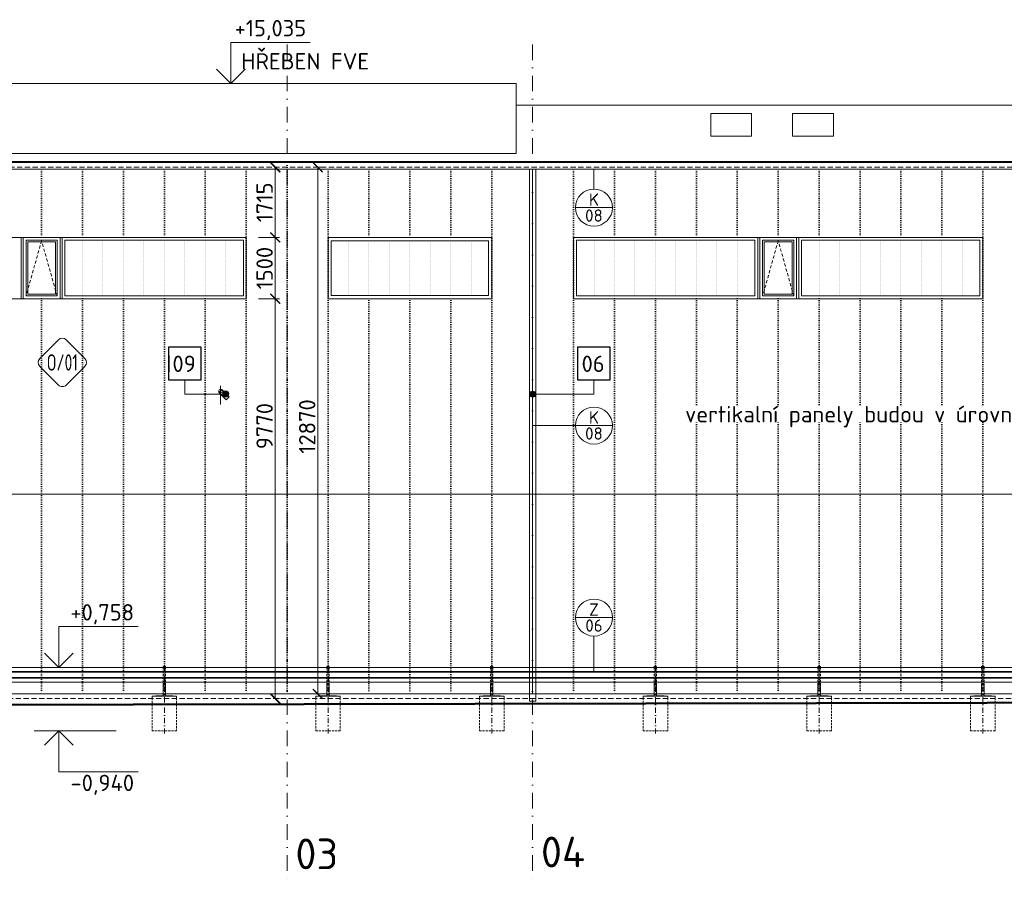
# Model space of a CAD drawing. Header units: millimetres. Extents: x -796345 to 3713765, y -2985421 to 2187451.
# Tile 67 of 256: x 17465 to 41525, y -91560 to -70478. Entities that reach past the tile are written whole.
import ezdxf
from ezdxf import colors
from ezdxf.entities.mleader import LeaderData, LeaderLine
from ezdxf.enums import TextEntityAlignment as Align
from ezdxf.math import Vec2, Vec3

# ---------------------------------------------------------------- set-up
doc = ezdxf.new("R2010")
doc.units = ezdxf.units.MM
doc.header["$PDMODE"] = 1
for name, pattern in [('CARKOVANA', [5, 3, -2]), ('CENTERX2', [101.6, 63.5, -12.7, 12.7, -12.7]), ('DASHDOT', [25.4, 12.7, -6.35, 0, -6.35]), ('DOT', [6.35, 0, -6.35]), ('HIDDEN', [9.525, 6.35, -3.175]), ('ČÁRKOVANÁ', [19.05, 12.7, -6.35])]:
    doc.linetypes.add(name, pattern=pattern)
doc.layers.get('Defpoints').update_dxf_attribs({"color": 8})
for name, color, linetype, lineweight in [('A99_FVE_řez', 6, 'Continuous', 5), ('A99_N_kce-pohl', 1, 'Continuous', 9), ('A99_N_koty-200', 5, 'Continuous', 5), ('A99_N_koty-200-vysk', 6, 'Continuous', 9), ('A99_N_leg-text', 7, 'Continuous', 9), ('A99_N_osy', 1, 'CENTERX2', 9), ('A99_N_sraf', 252, 'Continuous', 0), ('A99_N_txt-popis-200', 240, 'Continuous', 5), ('A99_N_txt-popis-50', 240, 'Continuous', 9), ('A99_N_znaceni 200', 5, 'Continuous', 5)]:
    doc.layers.add(name, color=color, linetype=linetype, lineweight=lineweight)
doc.styles.add('A99_kota', font='isocpeur.ttf', dxfattribs={"height": 2})
doc.styles.add('A99_popis', font='isocpeur.ttf')
doc.styles.add('ad_popis 100', font='isocpeur.ttf', dxfattribs={"height": 200})
doc.styles.add('ISOCPEUR_2', font='isocpeur.ttf', dxfattribs={"height": 2})
doc.dimstyles.new('A99_kota_200 new', dxfattribs={"dimscale": 200, "dimtxt": 2, "dimasz": 1.2, "dimexe": 0.5, "dimexo": 1.5, "dimgap": 0.3, "dimtad": 1, "dimdec": 0, "dimzin": 3, "dimdsep": 46, "dimtxsty": 'A99_kota', "dimblk": 'ARCHTICK', "dimcen": 2.5, "dimazin": 2, "dimtfac": 0.75, "dimtdec": 0, "dimtmove": 2, "dimatfit": 0, "dimfxl": 4, "dimfxlon": 1, "dimtolj": 1, "dimtzin": 0, "dimlwd": 5, "dimlwe": 5, "dimarcsym": 0})

# ---------------------------------------------------------------- blocks, each defined once
blk = doc.blocks.new('_ArchTick')
at = {"color": 0, "linetype": 'ByBlock', "const_width": 0.15}
blk.add_lwpolyline([(-0.5, -0.5), (0.5, 0.5)], dxfattribs=at)
blk = doc.blocks.new('*D305')
at = {"layer": 'A99_N_koty-200', "color": 0, "lineweight": 5, "transparency": 16777216}
for p, q in [((23300, -75800), (23810, -75800)), ((23710, -75800), (23710, -77300)), ((23300, -77300), (23810, -77300))]:
    blk.add_line(p, q, dxfattribs=at)
at = {"layer": 'Defpoints', "color": 0, "linetype": 'Continuous', "lineweight": 0, "transparency": 16777216}
for p in [(23000, -75800), (23000, -77300)]:
    blk.add_point(p, dxfattribs=at)
at = {"layer": 'A99_N_koty-200', "color": 0, "linetype": 'Continuous', "lineweight": 5, "transparency": 16777216, "xscale": 240, "yscale": 240, "zscale": 240}
for p, rotation in [((23710, -75800), 90), ((23710, -77300), 270)]:
    blk.add_blockref('_ArchTick', p, dxfattribs=dict(at, rotation=rotation))
at = {"layer": 'A99_N_koty-200', "color": 0, "linetype": 'Continuous', "transparency": 16777216, "insert": (23450, -76550), "char_height": 400, "attachment_point": 5, "rotation": 90, "style": 'A99_kota', "bg_fill": 3, "box_fill_scale": 1.1, "bg_fill_color": 256, "bg_fill_true_color": 13158600, "bg_fill_transparency": 0}
blk.add_mtext('\\A1;1500', dxfattribs=at)
at = {"layer": 'Defpoints', "color": 0, "linetype": 'Continuous', "lineweight": 0, "transparency": 16777216}
blk.add_point((23710, -77300), dxfattribs=at)
blk = doc.blocks.new('*D479')
at = {"layer": 'A99_N_koty-200', "color": 0, "lineweight": 5, "transparency": 16777216}
for p, q in [((23710, -77300), (23810, -77300)), ((23710, -77300), (23710, -87070)), ((23710, -87070), (23810, -87070))]:
    blk.add_line(p, q, dxfattribs=at)
at = {"layer": 'Defpoints', "color": 0, "linetype": 'Continuous', "lineweight": 0, "transparency": 16777216}
for p in [(23710, -77300), (23710, -87070), (23710, -87070)]:
    blk.add_point(p, dxfattribs=at)
at = {"layer": 'A99_N_koty-200', "color": 0, "linetype": 'Continuous', "lineweight": 5, "transparency": 16777216, "xscale": 240, "yscale": 240, "zscale": 240}
for p, rotation in [((23710, -77300), 90), ((23710, -87070), 270)]:
    blk.add_blockref('_ArchTick', p, dxfattribs=dict(at, rotation=rotation))
at = {"layer": 'A99_N_koty-200', "color": 0, "linetype": 'Continuous', "transparency": 16777216, "insert": (23450, -80410), "char_height": 400, "attachment_point": 5, "rotation": 90, "style": 'A99_kota', "bg_fill": 3, "box_fill_scale": 1.1, "bg_fill_color": 256, "bg_fill_true_color": 13158600, "bg_fill_transparency": 0}
blk.add_mtext('\\A1;9770', dxfattribs=at)
blk = doc.blocks.new('*D306')
at = {"layer": 'A99_N_koty-200', "color": 0, "lineweight": 5, "transparency": 16777216}
for p, q in [((23710, -74085), (23810, -74085)), ((23710, -75800), (23710, -74085)), ((23710, -75800), (23810, -75800))]:
    blk.add_line(p, q, dxfattribs=at)
at = {"layer": 'Defpoints', "color": 0, "linetype": 'Continuous', "lineweight": 0, "transparency": 16777216}
for p in [(23710, -74085), (23710, -74085), (23710, -75800)]:
    blk.add_point(p, dxfattribs=at)
at = {"layer": 'A99_N_koty-200', "color": 0, "linetype": 'Continuous', "lineweight": 5, "transparency": 16777216, "xscale": 240, "yscale": 240, "zscale": 240}
for p, rotation in [((23710, -74085), 90), ((23710, -75800), 270)]:
    blk.add_blockref('_ArchTick', p, dxfattribs=dict(at, rotation=rotation))
at = {"layer": 'A99_N_koty-200', "color": 0, "linetype": 'Continuous', "transparency": 16777216, "insert": (23450, -74942.5), "char_height": 400, "attachment_point": 5, "rotation": 90, "style": 'A99_kota', "bg_fill": 3, "box_fill_scale": 1.1, "bg_fill_color": 256, "bg_fill_true_color": 13158600, "bg_fill_transparency": 0}
blk.add_mtext('\\A1;1715', dxfattribs=at)
blk = doc.blocks.new('*D307')
at = {"layer": 'A99_N_koty-200', "color": 0, "lineweight": 5, "transparency": 16777216}
for p, q in [((24750, -74085), (24850, -74085)), ((24750, -86955), (24750, -74085)), ((24750, -86955), (24850, -86955))]:
    blk.add_line(p, q, dxfattribs=at)
at = {"layer": 'Defpoints', "color": 0, "linetype": 'Continuous', "lineweight": 0, "transparency": 16777216}
for p in [(24750, -74085), (24750, -74085), (24750, -86955)]:
    blk.add_point(p, dxfattribs=at)
at = {"layer": 'A99_N_koty-200', "color": 0, "linetype": 'Continuous', "lineweight": 5, "transparency": 16777216, "xscale": 240, "yscale": 240, "zscale": 240}
for p, rotation in [((24750, -74085), 90), ((24750, -86955), 270)]:
    blk.add_blockref('_ArchTick', p, dxfattribs=dict(at, rotation=rotation))
at = {"layer": 'A99_N_koty-200', "color": 0, "linetype": 'Continuous', "transparency": 16777216, "insert": (24490, -80420), "char_height": 400, "attachment_point": 5, "rotation": 90, "style": 'A99_kota', "bg_fill": 3, "box_fill_scale": 1.1, "bg_fill_color": 256, "bg_fill_true_color": 13158600, "bg_fill_transparency": 0}
blk.add_mtext('\\A1;12870', dxfattribs=at)
blk = doc.blocks.new('*U107')
at = {"color": 0, "linetype": 'ByBlock', "lineweight": -2}
blk.add_line((-3, 0), (7, 0), dxfattribs=at)
for points in [[(0, 0), (0, 5), (0, 5), (9.7, 5)], [(-1.75, 1.75), (0, 0), (1.75, 1.75)]]:
    blk.add_lwpolyline(points, dxfattribs=at)
at = {"color": 0, "linetype": 'ByBlock', "lineweight": -2, "style": 'A99_kota'}
for tag, p in [('VYSKA', (9.2, 7.75)), ('POPIS', (16.075, 4.5))]:
    blk.add_attdef(tag, text='', height=2, dxfattribs=at).set_placement(p, align=Align.TOP_RIGHT)
blk = doc.blocks.new('*U36')
at = {"color": 0, "linetype": 'ByBlock', "lineweight": -2}
blk.add_line((-3, 0), (7, 0), dxfattribs=at)
for points in [[(0, 0), (0, 5), (0, 5), (9.7, 5)], [(-1.75, 1.75), (0, 0), (1.75, 1.75)]]:
    blk.add_lwpolyline(points, dxfattribs=at)
at = {"color": 0, "linetype": 'ByBlock', "lineweight": -2, "style": 'A99_kota'}
for tag, p in [('VYSKA', (9.2, 7.75)), ('POPIS', (9.2, 4.5))]:
    blk.add_attdef(tag, text='', height=2, dxfattribs=at).set_placement(p, align=Align.TOP_RIGHT)
blk = doc.blocks.new('*U122')
at = {"color": 0, "linetype": 'ByBlock', "lineweight": -2}
blk.add_line((-3, 0), (7, 0), dxfattribs=at)
for points in [[(-1.75, -1.75), (0, 0), (1.75, -1.75)], [(0, 0), (0, -5), (0, -5), (9.7, -5)]]:
    blk.add_lwpolyline(points, dxfattribs=at)
at = {"color": 0, "linetype": 'ByBlock', "lineweight": -2, "style": 'A99_kota'}
blk.add_attdef('POPIS', text='', height=2, dxfattribs=at).set_placement((9.2, -4.5), align=Align.BOTTOM_RIGHT)
blk.add_attdef('VYSKA', text='', height=2, dxfattribs=at).set_placement((9.2, -5.75), align=Align.TOP_RIGHT)
blk = doc.blocks.new('*U99')
at = {"color": 0, "linetype": 'ByBlock'}
blk.add_line((-3.02, 0), (3.02, 0), dxfattribs=at)
blk.add_circle((0, 0), 3.02, dxfattribs=at)
at = {"color": 0, "linetype": 'ByBlock', "style": 'A99_popis'}
for tag, p in [('KATEGORIE', (0, 1.31)), ('PRVEK', (0, -1.3))]:
    blk.add_attdef(tag, text='', height=2, dxfattribs=at).set_placement(p, align=Align.MIDDLE_CENTER)
blk = doc.blocks.new('*U130')
at = {"color": 0}
for p, q in [((-0.72, 4.14), (-4.15, 0.71)), ((4.14, 0.71), (0.71, 4.14)), ((-4.15, -0.72), (-0.72, -4.15)), ((0.71, -4.15), (4.14, -0.72))]:
    blk.add_line(p, q, dxfattribs=at)
for centre, start, end in [((0, 3.42), 45, 135), ((-3.43, 0), 135, 225), ((3.42, 0), 315, 45), ((0, -3.43), 225, 315)]:
    blk.add_arc(centre, 1.01, start, end, dxfattribs=at)
at = {"color": 0, "linetype": 'ByBlock', "style": 'A99_popis', "width": 0.953108}
blk.add_attdef('SKLADBA', text='', height=3, rotation=0.0103, dxfattribs=at).set_placement((-2.86, -1.51), (2.86, -1.5), align=Align.FIT)

msp = doc.modelspace()

# ---------------------------------------------------------------- hatches: boundary and pattern name
at = {"layer": 'A99_N_leg-text', "lineweight": 5}
h = msp.add_hatch(color=256, dxfattribs=at)
h.dxf.hatch_style = 1
edge = h.paths.add_edge_path()
edge.add_arc((22500, -79625), 75, 0, 360)
h = msp.add_hatch(color=256, dxfattribs=at)
h.dxf.hatch_style = 1
edge = h.paths.add_edge_path()
edge.add_arc((30000, -79630), 75, 0, 360)

# ---------------------------------------------------------------- linework, layer by layer
at = {"layer": 'A99_FVE_řez', "lineweight": 5, "ltscale": 2}
msp.add_lwpolyline([(12400, -72035), (29600, -72035), (29600, -73745), (12400, -73745)], close=True, dxfattribs=at)
at = {"layer": 'A99_N_kce-pohl', "color": 1, "lineweight": 9}
msp.add_lwpolyline([(29600, -72570), (42405, -72570)], dxfattribs=at)
at = {"layer": 'A99_N_kce-pohl', "color": 1, "linetype": 'Continuous', "lineweight": 5}
for points in [[(34350, -72770), (35350, -72770), (35350, -73325), (34350, -73325)], [(36350, -72770), (37350, -72770), (37350, -73325), (36350, -73325)], [(25080, -75880), (28920, -75880), (28920, -77220), (25080, -77220)]]:
    msp.add_lwpolyline(points, close=True, dxfattribs=at)
at = {"layer": 'A99_N_kce-pohl', "color": 1, "lineweight": 5}
msp.add_lwpolyline([(29925, -74135), (30075, -74135), (30075, -87130), (29925, -87130)], close=True, dxfattribs=at)
at = {"layer": 'A99_N_kce-pohl', "linetype": 'Continuous', "lineweight": 5, "ltscale": 0.5}
for points in [[(13000, -75800), (17500, -75800), (17500, -77300), (13000, -77300)], [(31000, -75800), (35500, -75800), (35500, -77300), (31000, -77300)], [(31070, -75870), (35430, -75870), (35430, -77230), (31070, -77230)], [(41000, -75800), (36500, -75800), (36500, -77300), (41000, -77300)], [(40930, -75870), (36570, -75870), (36570, -77230), (40930, -77230)]]:
    msp.add_lwpolyline(points, close=True, dxfattribs=at)
at = {"layer": 'A99_N_kce-pohl', "color": 1, "linetype": 'Continuous', "lineweight": 5, "ltscale": 0.5}
for points in [[(17500, -75800), (18500, -75800), (18500, -77300), (17500, -77300)], [(17550, -75800), (18450, -75800), (18450, -77300), (17550, -77300)], [(17620, -75870), (18380, -75870), (18380, -77230), (17620, -77230)], [(17660, -75910), (18340, -75910), (18340, -77190), (17660, -77190)], [(35500, -75800), (36500, -75800), (36500, -77300), (35500, -77300)], [(35550, -75800), (36450, -75800), (36450, -77300), (35550, -77300)], [(35620, -75870), (36380, -75870), (36380, -77230), (35620, -77230)], [(35660, -75910), (36340, -75910), (36340, -77190), (35660, -77190)]]:
    msp.add_lwpolyline(points, close=True, dxfattribs=at)
at = {"layer": 'A99_N_kce-pohl', "color": 1, "linetype": 'CARKOVANA', "lineweight": 5, "ltscale": 25}
for points in [[(18380, -77230), (18000, -75880), (17620, -77230)], [(36380, -77230), (36000, -75880), (35620, -77230)]]:
    msp.add_lwpolyline(points, dxfattribs=at)
at = {"layer": 'A99_N_kce-pohl', "color": 1, "linetype": 'Continuous', "lineweight": 5, "ltscale": 0.5}
for points in [[(18500, -75800), (18450, -75800), (18450, -77300)], [(36500, -75800), (36450, -75800), (36450, -77300)]]:
    msp.add_lwpolyline(points, dxfattribs=at)
at = {"layer": 'A99_N_kce-pohl', "linetype": 'DOT', "lineweight": 5, "ltscale": 4}
for points in [[(19000, -77220), (19000, -75880)], [(19500, -77220), (19500, -75880)], [(20000, -77220), (20000, -75880)], [(20500, -77220), (20500, -75880)], [(21000, -77220), (21000, -75880)], [(21500, -77220), (21500, -75880)], [(22000, -77220), (22000, -75880)], [(22500, -77220), (22500, -75880)], [(25500, -77220), (25500, -75880)], [(26000, -77220), (26000, -75880)], [(26500, -77220), (26500, -75880)], [(27000, -77220), (27000, -75880)], [(27500, -77220), (27500, -75880)], [(28000, -77220), (28000, -75880)], [(28500, -77220), (28500, -75880)], [(31500, -77220), (31500, -75880)], [(32000, -77220), (32000, -75880)], [(32500, -77220), (32500, -75880)], [(33000, -77220), (33000, -75880)], [(33500, -77220), (33500, -75880)], [(34000, -77220), (34000, -75880)], [(34500, -77220), (34500, -75880)], [(35000, -77220), (35000, -75880)], [(37000, -77220), (37000, -75880)], [(37500, -77220), (37500, -75880)], [(38000, -77220), (38000, -75880)], [(38500, -77220), (38500, -75880)], [(39000, -77220), (39000, -75880)], [(39500, -77220), (39500, -75880)], [(40000, -77220), (40000, -75880)], [(40500, -77220), (40500, -75880)]]:
    msp.add_lwpolyline(points, dxfattribs=at)
at = {"layer": 'A99_N_kce-pohl', "lineweight": 5}
msp.add_lwpolyline([(22407.1, -79517), (22332.9, -79591.2), (22513.2, -79771.6), (22587.4, -79697.3)], close=True, dxfattribs=at)
msp.add_lwpolyline([(22370, -79885), (22370, -79424.1)], dxfattribs=at)
at = {"layer": 'A99_N_kce-pohl', "linetype": 'Continuous', "lineweight": 0, "ltscale": 0.5}
for points in [[(20970, -86312), (20970, -86282.5), (21030, -86282.5), (21030, -86312)], [(28970, -86312), (28970, -86282.5), (29030, -86282.5), (29030, -86312)], [(32970, -86312), (32970, -86282.5), (33030, -86282.5), (33030, -86312)], [(36970, -86312), (36970, -86282.5), (37030, -86282.5), (37030, -86312)], [(40970, -86312), (40970, -86282.5), (41030, -86282.5), (41030, -86312)], [(20970, -86745), (20970, -87000)], [(21030, -86745), (21030, -87000)], [(25030, -86745), (25030, -87000)], [(28970, -86745), (28970, -87000)], [(29030, -86745), (29030, -87000)], [(32970, -86745), (32970, -87000)], [(33030, -86745), (33030, -87000)], [(36970, -86745), (36970, -87000)], [(37030, -86745), (37030, -87000)], [(40970, -86745), (40970, -87000)], [(41030, -86745), (41030, -87000)], [(20700, -87060.5), (20700, -87010), (20790, -87010)], [(21000, -87000), (20790, -87000), (20790, -87010), (21000, -87010)], [(21000, -87000), (21210, -87000), (21210, -87010), (21000, -87010)], [(21300, -87060.5), (21300, -87010), (21210, -87010)], [(25300, -87060.5), (25300, -87010), (25210, -87010)], [(28700, -87060.5), (28700, -87010), (28790, -87010)], [(29000, -87000), (28790, -87000), (28790, -87010), (29000, -87010)], [(29000, -87000), (29210, -87000), (29210, -87010), (29000, -87010)], [(29300, -87060.5), (29300, -87010), (29210, -87010)], [(32700, -87060.5), (32700, -87010), (32790, -87010)], [(33000, -87000), (32790, -87000), (32790, -87010), (33000, -87010)], [(33000, -87000), (33210, -87000), (33210, -87010), (33000, -87010)], [(33300, -87060.5), (33300, -87010), (33210, -87010)], [(36700, -87060.5), (36700, -87010), (36790, -87010)], [(37000, -87000), (36790, -87000), (36790, -87010), (37000, -87010)], [(37000, -87000), (37210, -87000), (37210, -87010), (37000, -87010)], [(37300, -87060.5), (37300, -87010), (37210, -87010)], [(40700, -87060.5), (40700, -87010), (40790, -87010)], [(41000, -87000), (40790, -87000), (40790, -87010), (41000, -87010)], [(41000, -87000), (41210, -87000), (41210, -87010), (41000, -87010)], [(41300, -87060.5), (41300, -87010), (41210, -87010)]]:
    msp.add_lwpolyline(points, dxfattribs=at)
at = {"layer": 'A99_N_kce-pohl', "linetype": 'HIDDEN', "lineweight": 0, "ltscale": 8}
for points in [[(20970, -86312), (20970, -86745)], [(21030, -86312), (21030, -86745)], [(25030, -86312), (25030, -86745)], [(28970, -86312), (28970, -86745)], [(29030, -86312), (29030, -86745)], [(32970, -86312), (32970, -86745)], [(33030, -86312), (33030, -86745)], [(36970, -86312), (36970, -86745)], [(37030, -86312), (37030, -86745)], [(40970, -86312), (40970, -86745)], [(41030, -86312), (41030, -86745)], [(20700, -87060.5), (20700, -87860.5), (21000, -87860.5)], [(21300, -87060.5), (21300, -87860.5), (21000, -87860.5)], [(28700, -87060.5), (28700, -87860.5), (29000, -87860.5)], [(29300, -87060.5), (29300, -87860.5), (29000, -87860.5)], [(32700, -87060.5), (32700, -87860.5), (33000, -87860.5)], [(33300, -87060.5), (33300, -87860.5), (33000, -87860.5)], [(36700, -87060.5), (36700, -87860.5), (37000, -87860.5)], [(37300, -87060.5), (37300, -87860.5), (37000, -87860.5)], [(40700, -87060.5), (40700, -87860.5), (41000, -87860.5)], [(41300, -87060.5), (41300, -87860.5), (41000, -87860.5)]]:
    msp.add_lwpolyline(points, dxfattribs=at)
at = {"layer": 'A99_N_kce-pohl', "linetype": 'DASHDOT', "lineweight": 0, "ltscale": 10}
for points in [[(21000, -86272.5), (21000, -87922.5)], [(29000, -86272.5), (29000, -87922.5)], [(33000, -86272.5), (33000, -87922.5)], [(37000, -86272.5), (37000, -87922.5)], [(41000, -86272.5), (41000, -87922.5)]]:
    msp.add_lwpolyline(points, dxfattribs=at)
at = {"layer": 'A99_N_kce-pohl', "color": 7, "linetype": 'HIDDEN', "lineweight": 5, "ltscale": 20}
msp.add_lwpolyline([(138845, -87070), (-632.5, -87070)], dxfattribs=at)
at = {"layer": 'A99_N_kce-pohl', "color": 3, "lineweight": 5, "ltscale": 2}
msp.add_lwpolyline([(30075, -86954.6), (78205, -86954.6)], dxfattribs=at)
at = {"layer": 'A99_N_kce-pohl', "lineweight": 5}
msp.add_circle((22370, -79554.1), 45, dxfattribs=at)
at = {"layer": 'A99_N_leg-text', "lineweight": 25}
msp.add_lwpolyline([(31095, -78482.5), (31095, -79282.5), (31895, -79282.5), (31895, -78482.5)], close=True, dxfattribs=at)
at = {"layer": 'A99_N_leg-text', "lineweight": 9}
for points in [[(21500, -79282.5), (21500, -79630), (22500, -79630)], [(31495, -79282.5), (31495, -79630)], [(31495, -79630), (30000, -79630)]]:
    msp.add_lwpolyline(points, dxfattribs=at)
at = {"layer": 'A99_N_leg-text', "lineweight": 5}
for centre in [(22500, -79625), (30000, -79630)]:
    msp.add_circle(centre, 75, dxfattribs=at)
at = {"layer": 'A99_N_osy', "color": 5, "linetype": 'DASHDOT', "lineweight": 9, "ltscale": 30}
for points in [[(24000, -71085), (24000, -91560)], [(30000, -71085), (30000, -91550)]]:
    msp.add_lwpolyline(points, dxfattribs=at)
at = {"layer": 'A99_N_sraf', "linetype": 'DOT', "lineweight": 5, "ltscale": 7}
for p, q in [((24000, -74045), (24000, -86955)), ((18000, -74135), (18000, -75795)), ((19000, -74135), (19000, -75795)), ((20000, -74135), (20000, -75795)), ((21000, -74135), (21000, -75795)), ((22000, -74135), (22000, -75795)), ((23000, -74135), (23000, -86955)), ((25000, -74135), (25000, -86955)), ((26000, -74135), (26000, -75800)), ((27000, -74135), (27000, -75800)), ((28000, -74135), (28000, -75800)), ((29000, -74135), (29000, -86955)), ((31000, -74135), (31000, -86955)), ((31000, -74135), (31000, -86955)), ((32000, -74135), (32000, -75800)), ((32000, -74135), (32000, -75800)), ((33000, -74135), (33000, -75800)), ((33000, -74135), (33000, -75800)), ((34000, -74135), (34000, -75800)), ((35000, -74135), (35000, -75800)), ((36000, -74135), (36000, -75800)), ((37000, -74135), (37000, -75800)), ((38000, -74135), (38000, -75800)), ((39000, -74135), (39000, -75800)), ((40000, -74135), (40000, -75800)), ((41000, -74135), (41000, -86955)), ((18000, -77295), (18000, -86955)), ((19000, -77295), (19000, -86955)), ((20000, -77295), (20000, -86955)), ((21000, -77295), (21000, -86955)), ((22000, -77295), (22000, -86955)), ((26000, -77300), (26000, -86955)), ((27000, -77300), (27000, -86955)), ((28000, -77300), (28000, -86955)), ((32000, -77295), (32000, -86955)), ((32000, -77295), (32000, -86955)), ((33000, -77295), (33000, -86955)), ((33000, -77295), (33000, -86955)), ((34000, -77295), (34000, -86955)), ((35000, -77295), (35000, -86955)), ((36000, -77295), (36000, -86955)), ((37000, -77295), (37000, -86955)), ((38000, -77295), (38000, -86955)), ((39000, -77295), (39000, -86955)), ((40000, -77295), (40000, -86955))]:
    msp.add_line(p, q, dxfattribs=at)
at = {"layer": 'A99_N_sraf', "lineweight": 5, "ltscale": 2}
msp.add_line((30000, -74135), (30000, -86955), dxfattribs=at)
at = {"layer": 'A99_N_znaceni 200'}
for points in [[(31497.5, -74617.5), (31497.5, -74135)], [(31044.5, -80397.1), (30000, -80397.1)], [(31498, -86433.3), (31498, -85543)]]:
    msp.add_lwpolyline(points, dxfattribs=at)

# ---------------------------------------------------------------- block references
at = {"layer": 'A99_N_koty-200-vysk', "lineweight": 5}
ref = msp.add_blockref('*U107', (22625, -72035), dxfattribs=dict(at, xscale=200, yscale=200, zscale=200))
ref.add_attrib('VYSKA', '+15,035', dxfattribs={"layer": '0', "color": 0, "linetype": 'ByBlock', "lineweight": -2, "height": 400, "style": 'A99_kota'}).set_placement((24465, -70485), align=Align.TOP_RIGHT)
ref.add_attrib('POPIS_001', 'HŘEBEN FVE', (22880, -71695), dxfattribs={"layer": '0', "color": 0, "linetype": 'ByBlock', "lineweight": -2, "height": 400, "style": 'A99_kota'})
at = {"layer": 'A99_N_koty-200-vysk', "lineweight": 5, "xscale": 200, "yscale": 200, "zscale": 200}
msp.add_blockref('*U36', (18420, -86312), dxfattribs=at).add_auto_attribs({'VYSKA': '+0,758'})
at = {"layer": 'A99_N_koty-200-vysk', "lineweight": 5}
ref = msp.add_blockref('*U122', (18420, -87860.5), dxfattribs=dict(at, xscale=200, yscale=200, zscale=200))
ref.add_attrib('VYSKA', '-0,940', dxfattribs={"layer": '0', "color": 0, "linetype": 'ByBlock', "lineweight": -2, "height": 400, "style": 'A99_kota'}).set_placement((20260, -88930.5), align=Align.TOP_RIGHT)
at = {"layer": 'A99_N_znaceni 200'}
ref = msp.add_blockref('*U99', (31497.5, -75070.5), dxfattribs=dict(at, xscale=-150, yscale=150, zscale=150))
ref.add_attrib('KATEGORIE', 'K', dxfattribs={"layer": '0', "color": 0, "linetype": 'ByBlock', "height": 300, "style": 'A99_popis'}).set_placement((31497.5, -74874), align=Align.MIDDLE_CENTER)
ref.add_attrib('PRVEK', '08', dxfattribs={"layer": '0', "color": 0, "linetype": 'ByBlock', "height": 300, "style": 'A99_popis'}).set_placement((31497.5, -75265.2), align=Align.MIDDLE_CENTER)
at = {"layer": 'A99_N_znaceni 200', "lineweight": 5}
ref = msp.add_blockref('*U130', (18508.1, -78853.8), dxfattribs=dict(at, xscale=133.3, yscale=133.3, zscale=133.3))
ref.add_attrib('SKLADBA', 'O/01', dxfattribs={"layer": '0', "color": 0, "linetype": 'ByBlock', "height": 400, "rotation": 0.01026, "style": 'A99_popis', "width": 0.705829}).set_placement((18126.4, -79054.5), (18888.7, -79054.4), align=Align.FIT)
at = {"layer": 'A99_N_znaceni 200'}
ref = msp.add_blockref('*U99', (31497.5, -80397.1), dxfattribs=dict(at, xscale=-150, yscale=150, zscale=150))
ref.add_attrib('KATEGORIE', 'K', dxfattribs={"layer": '0', "color": 0, "linetype": 'ByBlock', "height": 300, "style": 'A99_popis'}).set_placement((31497.5, -80200.6), align=Align.MIDDLE_CENTER)
ref.add_attrib('PRVEK', '08', dxfattribs={"layer": '0', "color": 0, "linetype": 'ByBlock', "height": 300, "style": 'A99_popis'}).set_placement((31497.5, -80591.8), align=Align.MIDDLE_CENTER)
ref = msp.add_blockref('*U99', (31498, -85090), dxfattribs=dict(at, xscale=-150, yscale=150, zscale=150))
ref.add_attrib('KATEGORIE', 'Z', dxfattribs={"layer": '0', "color": 0, "linetype": 'ByBlock', "height": 300, "style": 'A99_popis'}).set_placement((31498, -84893.5), align=Align.MIDDLE_CENTER)
ref.add_attrib('PRVEK', '06', dxfattribs={"layer": '0', "color": 0, "linetype": 'ByBlock', "height": 300, "style": 'A99_popis'}).set_placement((31498, -85284.7), align=Align.MIDDLE_CENTER)

# ---------------------------------------------------------------- texts
at = {"layer": 'A99_N_leg-text', "lineweight": 9, "insert": (21482.5, -78687.5), "char_height": 400, "width": 717.083, "attachment_point": 2, "line_spacing_factor": 1.149209, "style": 'ISOCPEUR_2', "bg_fill": 3, "box_fill_scale": 1, "bg_fill_color": 256, "bg_fill_transparency": 0}
msp.add_mtext('{\\fISOCPEUR|b1|i0|c238|p34;09}', dxfattribs=at)
at = {"layer": 'A99_N_leg-text', "lineweight": 5, "insert": (31477.5, -78687.5), "char_height": 400, "width": 717.083, "attachment_point": 2, "line_spacing_factor": 1.149209, "style": 'ISOCPEUR_2'}
msp.add_mtext('{\\fISOCPEUR|b1|i0|c238|p34;06}', dxfattribs=at)
at = {"layer": 'A99_N_osy', "color": 5, "lineweight": 0, "char_height": 750, "attachment_point": 1, "style": 'ad_popis 100', "bg_fill": 3, "box_fill_scale": 1, "bg_fill_color": 256, "bg_fill_transparency": 0}
for s, insert in [('04', (30202.5, -90445)), ('03', (24202.5, -90490))]:
    msp.add_mtext_dynamic_manual_height_columns(s, width=832.5, gutter_width=1000, heights=[0], dxfattribs=dict(at, insert=insert))

# ---------------------------------------------------------------- next in the draw order: linework, layer by layer
at = {"layer": 'A99_N_leg-text', "lineweight": 25}
msp.add_lwpolyline([(21100, -78482.5), (21100, -79282.5), (21900, -79282.5), (21900, -78482.5)], close=True, dxfattribs=at)

# ---------------------------------------------------------------- next in the draw order: dimensions: what is measured, and where the dimension line sits
at = {"layer": 'A99_N_koty-200', "linetype": 'Continuous'}
dim = msp.add_linear_dim(base=(24750, -74085), p1=(24750, -86954.6), p2=(24750, -74085), angle=90, dimstyle='A99_kota_200 new', override={"dimscale": 0, "dimtix": 1, "dimtofl": 1, "dimtmove": 2, "dimatfit": 0, "dimfxl": 15, "dimtfill": 1}, dxfattribs=at)
dim.commit()
dim.dimension.update_dxf_attribs({"geometry": '*D307', "text_midpoint": (24490, -80420), "dimtype": 128})
dim = msp.add_linear_dim(base=(23710, -77300), p1=(23000, -75800), p2=(23000, -77300), angle=90, dimstyle='A99_kota_200 new', override={"dimscale": 0, "dimtix": 1, "dimtofl": 1, "dimtmove": 2, "dimatfit": 0, "dimfxl": 15, "dimtfill": 1}, dxfattribs=at)
dim.commit()
dim.dimension.update_dxf_attribs({"geometry": '*D305', "text_midpoint": (23450, -76550)})

# ---------------------------------------------------------------- next in the draw order: linework, layer by layer
at = {"layer": 'A99_N_kce-pohl', "linetype": 'Continuous', "lineweight": 5, "ltscale": 0.5}
for points in [[(23000, -75800), (18500, -75800), (18500, -77300), (23000, -77300)], [(22930, -75870), (18570, -75870), (18570, -77230), (22930, -77230)]]:
    msp.add_lwpolyline(points, close=True, dxfattribs=at)
at = {"layer": 'A99_N_kce-pohl', "color": 1, "linetype": 'Continuous', "lineweight": 5}
msp.add_lwpolyline([(25000, -75800), (29000, -75800), (29000, -77300), (25000, -77300)], close=True, dxfattribs=at)
at = {"layer": 'A99_N_kce-pohl', "linetype": 'Continuous', "lineweight": 0, "ltscale": 0.5}
for points in [[(24970, -86312), (24970, -86282.5), (25030, -86282.5), (25030, -86312)], [(24970, -86745), (24970, -87000)], [(24700, -87060.5), (24700, -87010), (24790, -87010)], [(25000, -87000), (24790, -87000), (24790, -87010), (25000, -87010)], [(25000, -87000), (25210, -87000), (25210, -87010), (25000, -87010)]]:
    msp.add_lwpolyline(points, dxfattribs=at)
at = {"layer": 'A99_N_kce-pohl', "linetype": 'HIDDEN', "lineweight": 0, "ltscale": 8}
for points in [[(24970, -86312), (24970, -86745)], [(24700, -87060.5), (24700, -87860.5), (25000, -87860.5)], [(25300, -87060.5), (25300, -87860.5), (25000, -87860.5)]]:
    msp.add_lwpolyline(points, dxfattribs=at)
at = {"layer": 'A99_N_kce-pohl', "linetype": 'DASHDOT', "lineweight": 0, "ltscale": 10}
msp.add_lwpolyline([(25000, -86272.5), (25000, -87922.5)], dxfattribs=at)

# ---------------------------------------------------------------- next in the draw order: dimensions: what is measured, and where the dimension line sits
at = {"layer": 'A99_N_koty-200', "linetype": 'Continuous'}
dim = msp.add_linear_dim(base=(23710, -74085), p1=(23710, -75800), p2=(23710, -74085), angle=90, dimstyle='A99_kota_200 new', override={"dimscale": 0, "dimtix": 1, "dimtofl": 1, "dimtmove": 2, "dimatfit": 0, "dimfxl": 15, "dimtfill": 1}, dxfattribs=at)
dim.commit()
dim.dimension.update_dxf_attribs({"geometry": '*D306', "text_midpoint": (23450, -74942.5)})
dim = msp.add_linear_dim(base=(23710, -87070), p1=(23710, -77300), p2=(23710, -87070), angle=90, dimstyle='A99_kota_200 new', override={"dimscale": 0, "dimtix": 1, "dimtofl": 1, "dimtmove": 2, "dimatfit": 0, "dimfxl": 15, "dimtfill": 1}, dxfattribs=at)
dim.commit()
dim.dimension.update_dxf_attribs({"geometry": '*D479', "text_midpoint": (23450, -80410), "dimtype": 128})

# ---------------------------------------------------------------- next in the draw order: linework, layer by layer
at = {"layer": 'A99_N_kce-pohl', "color": 1, "linetype": 'Continuous', "lineweight": 9}
msp.add_lwpolyline([(138875, -73945), (-650, -73945)], dxfattribs=at)
at = {"layer": 'A99_N_kce-pohl', "color": 1, "linetype": 'Continuous', "lineweight": 5}
for points in [[(138875, -73970), (-650, -73970)], [(138875, -74135), (-650, -74135)]]:
    msp.add_lwpolyline(points, dxfattribs=at)
at = {"layer": 'A99_N_kce-pohl', "color": 1, "linetype": 'ČÁRKOVANÁ', "lineweight": 0, "ltscale": 10}
msp.add_lwpolyline([(138875, -74085), (-650, -74085)], dxfattribs=at)
at = {"layer": 'A99_N_kce-pohl', "color": 1, "lineweight": 9}
for points in [[(138875, -82070), (-650, -82070)], [(138875, -86955), (-650, -86955)]]:
    msp.add_lwpolyline(points, dxfattribs=at)
at = {"layer": 'A99_N_kce-pohl', "linetype": 'Continuous', "lineweight": 0, "ltscale": 0.5}
for points in [[(-650, -86312), (63137.5, -86312)], [(-650, -86404.5), (63137.5, -86404.5)], [(-650, -86422), (63137.5, -86422)], [(-650, -86557), (63137.5, -86557)], [(-650, -86574.5), (63137.5, -86574.5)], [(-650, -86667), (63137.5, -86667)]]:
    msp.add_lwpolyline(points, dxfattribs=at)
at = {"layer": 'A99_N_kce-pohl', "color": 7, "lineweight": 50}
msp.add_lwpolyline([(151570, -87130), (61972.5, -87130), (-632.5, -87254.6), (-15245, -87254.6)], dxfattribs=at)

# ---------------------------------------------------------------- next in the draw order: leaders
at = {"layer": 'A99_N_txt-popis-50', "lineweight": 9}
ml = msp.add_multileader_mtext('Standard', dxfattribs=at)
ml.set_content('\\A1;{\\C256;vertikalní panely budou v úrovni +5,000 m (horní hrana vrat) horizontálně rozděleny na dvě části. }', color=1, style='A99_popis')
ml.set_leader_properties(color=256, linetype='ByLayer', lineweight=-1)
ml.build(insert=Vec2(0, 0))
ml.multileader.update_dxf_attribs({"dogleg_length": 1, "arrow_head_size": 300, "scale": 200})
ctx = ml.context
ctx.base_point, ctx.scale, ctx.char_height, ctx.arrow_head_size, ctx.landing_gap_size, ctx.plane_origin = Vec3(33475, -80180), 200, 400, 300, 250, Vec3(46055, -91306)
notes = []
notes.append((ctx, [(1, (1, 1, 0), (49620, -80180), (-1, 0), 585, [(0, [(49625, -82070)], 0, [])])]))
ctx.mtext.insert, ctx.mtext.width, ctx.mtext.defined_height, ctx.mtext.flow_direction = Vec3(33725, -79920), 15110, 1766.7, 5
ctx.mtext.has_bg_fill, ctx.mtext.bg_color, ctx.mtext.bg_scale_factor, ctx.mtext.bg_transparency, ctx.mtext.use_window_bg_color = 1, -1073741824, 1, 0, 1
for ctx, leaders in notes:
    for number, flags, end, landing, length, lines in leaders:
        leader = LeaderData()
        leader.index, (leader.has_last_leader_line, leader.has_dogleg_vector, leader.attachment_direction) = number, flags
        leader.last_leader_point, leader.dogleg_vector, leader.dogleg_length = Vec3(end), Vec3(landing), length
        for number, points, colour, breaks in lines:
            line = LeaderLine()
            line.index, line.vertices, line.color, line.breaks = number, Vec3.list(points), colors.encode_raw_color(colour), breaks
            leader.lines.append(line)
        ctx.leaders.append(leader)

# ---------------------------------------------------------------- next in the draw order: leaders
at = {"layer": 'A99_N_txt-popis-200', "lineweight": 9}
ml = msp.add_multileader_mtext('Standard', dxfattribs=at)
ml.set_content('\\A1;{\\C256;dilatace}', color=1, style='A99_popis')
ml.set_leader_properties(color=256, linetype='ByLayer', lineweight=-1)
ml.build(insert=Vec2(0, 0))
ml.multileader.update_dxf_attribs({"dogleg_length": 200, "arrow_head_size": 300, "scale": 200})
ctx = ml.context
ctx.base_point, ctx.scale, ctx.char_height, ctx.arrow_head_size, ctx.landing_gap_size, ctx.plane_origin = Vec3(73005, -80920), 200, 400, 300, 1000, Vec3(71087.5, -90100)
ctx.text_align_type = 2
notes = []
notes.append((ctx, [(1, (1, 1, 0), (77605, -80920), (-1, 0), 800, [(0, [(78535, -80915)], 0, [])])]))
ctx.mtext.insert, ctx.mtext.width, ctx.mtext.alignment, ctx.mtext.flow_direction = Vec3(75805, -80720), 2135, 3, 5
for ctx, leaders in notes:
    for number, flags, end, landing, length, lines in leaders:
        leader = LeaderData()
        leader.index, (leader.has_last_leader_line, leader.has_dogleg_vector, leader.attachment_direction) = number, flags
        leader.last_leader_point, leader.dogleg_vector, leader.dogleg_length = Vec3(end), Vec3(landing), length
        for number, points, colour, breaks in lines:
            line = LeaderLine()
            line.index, line.vertices, line.color, line.breaks = number, Vec3.list(points), colors.encode_raw_color(colour), breaks
            leader.lines.append(line)
        ctx.leaders.append(leader)

doc.saveas('drawing.dxf')
